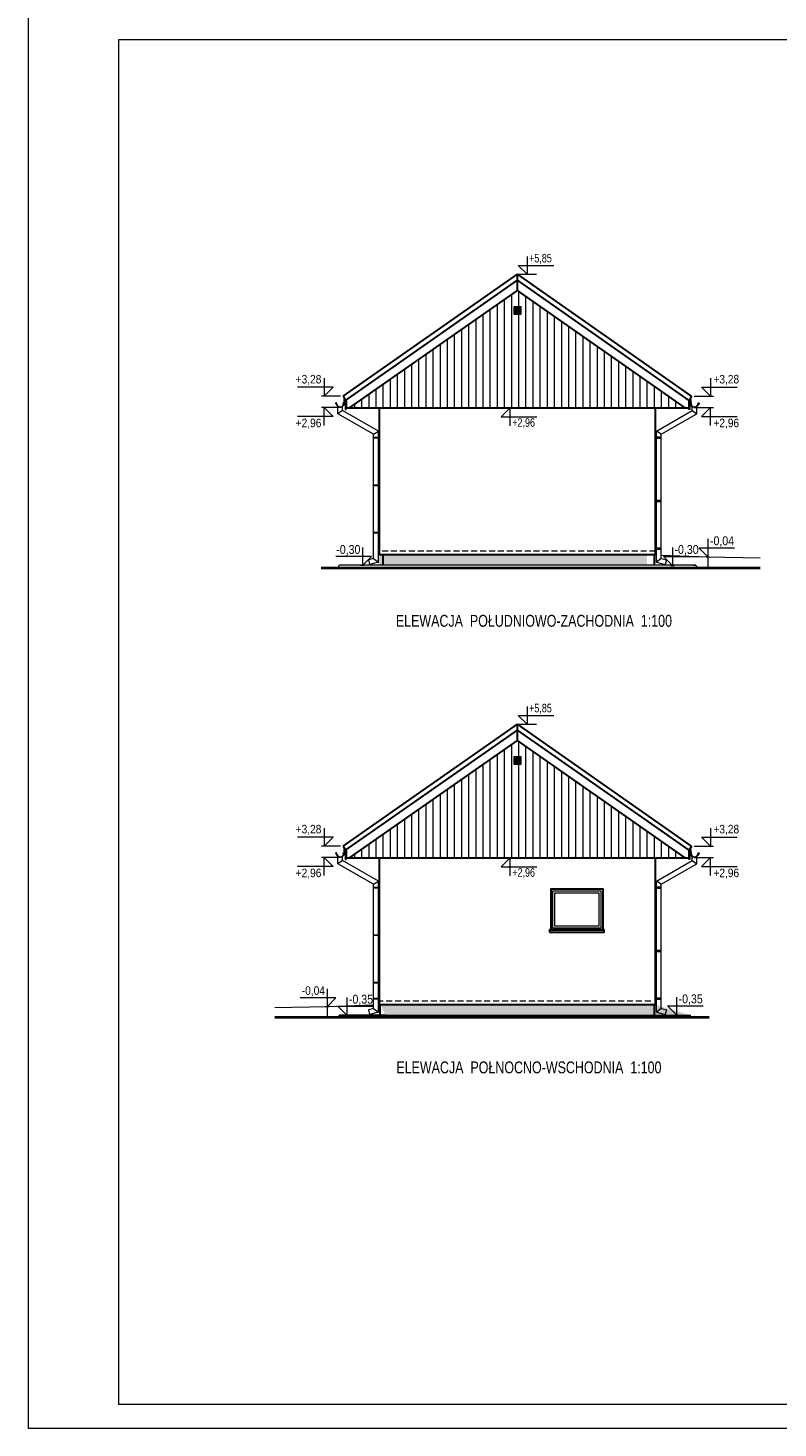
# Model space of a CAD drawing. Header units: inches. Extents: x 53031 to 98566, y -51777 to -15616.
# Tile 3 of 45: x 53216 to 54793, y -22242 to -19297. Entities that reach past the tile are written whole.
import ezdxf

# ---------------------------------------------------------------- set-up
doc = ezdxf.new("R2010")
doc.units = ezdxf.units.IN
doc.header["$MEASUREMENT"] = 0
doc.linetypes.add('HIDDEN', pattern=[0.375, 0.25, -0.125])
doc.layers.get('0').update_dxf_attribs({"lineweight": 0})
for name, color, linetype, lineweight in [('16a-elew.cienka', 251, 'Continuous', 0), ('A--tabelka rysunku', 7, 'Continuous', 0), ('p--elewacja', 46, 'Continuous', 30), ('p--elewacja cienka', 251, 'Continuous', 0), ('p--koty wysok.', 141, 'Continuous', 0), ('p--podpis rysunku', 7, 'Continuous', 0)]:
    doc.layers.add(name, color=color, linetype=linetype, lineweight=lineweight)
doc.styles.add('1-100', font='arial.ttf', dxfattribs={"width": 0.75, "height": 18})
doc.styles.add('1-50', font='arial.ttf', dxfattribs={"width": 0.75, "height": 12.5})
doc.styles.get("Standard").update_dxf_attribs({"font": 'arial.ttf', "width": 0.75})

# ---------------------------------------------------------------- blocks, each defined once
blk = doc.blocks.new('kota wykoń')
for p, q in [((0, 25), (0, 0)), ((0, 0), (-12.5, 12.5)), ((-12.5, 12.5), (37.5, 12.5))]:
    blk.add_line(p, q)
at = {"lineweight": 0}
blk.add_line((-2.5, 0), (2.5, 0), dxfattribs=at)

msp = doc.modelspace()

# ---------------------------------------------------------------- hatches: boundary and pattern name
at = {"layer": '16a-elew.cienka'}
h = msp.add_hatch(dxfattribs=at)
h.set_pattern_fill('ANSI31', color=256, scale=120, angle=45, style=0)
h.set_pattern_definition([(90, (382.859, 393), (-15, 9e-16), [])])
h.paths.add_polyline_path([(54237.394, -19899.173), (54252.394, -19899.173), (54252.394, -19884.173), (54237.394, -19884.173)])
edge = h.paths.add_edge_path()
edge.add_line((53892.139, -20096.714), (54244.794, -19849.783))
edge.add_line((54597.449, -20096.714), (54244.794, -19849.783))
edge.add_line((53884.544, -20096.714), (54605.045, -20096.714))
h = msp.add_hatch(dxfattribs=at)
h.set_pattern_fill('ANSI31', color=256, scale=120, angle=45, style=0)
h.set_pattern_definition([(90, (382.859, -553.504), (-15, 9e-16), [])])
h.paths.add_polyline_path([(54237.394, -20845.677), (54252.394, -20845.677), (54252.394, -20830.677), (54237.394, -20830.677)])
edge = h.paths.add_edge_path()
edge.add_line((53892.139, -21043.218), (54244.794, -20796.287))
edge.add_line((54597.449, -21043.218), (54244.794, -20796.287))
edge.add_line((53884.544, -21043.218), (54605.045, -21043.218))
at = {"layer": 'p--elewacja cienka', "lineweight": 5}
h = msp.add_hatch(dxfattribs=at)
h.set_pattern_fill('ANSI31', color=256, scale=20, angle=-45, style=0)
h.set_pattern_definition([(-1e-14, (8285.1248, 215.8766), (6e-16, 2.5), [])])
h.paths.add_polyline_path([(54238.394, -19898.173), (54251.394, -19898.173), (54251.394, -19885.173), (54238.394, -19885.173)])
at = {"layer": 'p--elewacja cienka', "linetype": 'Continuous', "lineweight": 5}
h = msp.add_hatch(dxfattribs=at)
h.set_pattern_fill('02-Tynk zaprawa', color=256, scale=10, style=0)
h.set_pattern_definition([(10, (8279.125, 275.835), (-0.285407, 30.412473), [0, -10]), (12, (8282.125, 270.835), (-3.302908, 29.968163), [0, -10]), (-3, (8275.125, 268.835), (6.563226, 29.697206), [0, -15]), (-82, (8276.125, 270.335), (41.559146, -8.29683), [0, -5]), (23, (8275.125, 269.335), (6.688163, 35.429768), [0, -8]), (58, (8273.125, 266.835), (37.630472, -5.826453), [0, -6]), (79, (8273.125, 272.835), (-36.947797, 14.31294), [0, -9]), (40, (8279.125, 275.835), (-28.30916, 41.51616), [0, -10]), (92, (8282.125, 270.835), (-40.08033, 1.602193), [0, -10]), (-43, (8275.125, 268.835), (51.39665, 47.78477), [0, -15]), (-12, (8276.125, 270.335), (19.931417, 26.433664), [0, -5]), (63, (8275.125, 269.335), (-16.75938, 30.985855), [0, -9]), (6, (8273.125, 266.835), (15.492735, -3.9019435), [0, -6]), (138, (8273.125, 272.835), (-37.989413, -31.73018), [0, -43]), (82, (8279.125, 275.835), (-29.012177, 9.126533), [1, -10]), (-12, (8282.125, 270.835), (9.171794, 28.720693), [1, -10]), (37, (8275.125, 268.835), (-14.061273, 26.96814), [1, -15]), (-102, (8276.125, 270.335), (36.21514, -22.010534), [1, -5]), (103, (8275.125, 269.335), (-33.730123, 12.73887), [1, -8]), (-19, (8273.125, 266.835), (2.787893, -37.976672), [1, -6]), (9, (8273.125, 272.835), (0.812874, 39.614887), [1, -9]), (-92, (8279.125, 275.835), (49.795044, -6.74193), [1, -10]), (-62, (8282.125, 270.835), (36.726318, 16.13002), [1, -10]), (143, (8275.125, 268.835), (-46.12023, -52.89541), [1, -15]), (112, (8276.125, 270.335), (-33.060008, 1.742376), [1, -5]), (-53, (8275.125, 269.335), (35.19673, 1.479925), [1, -9]), (126, (8273.125, 266.835), (-4.3671853, 15.3680738), [1, -6]), (38, (8273.125, 272.835), (-24.651337, 42.922157), [1, -43]), (82, (8279.225, 275.835), (-29.012177, 9.126533), [1, -10]), (-12, (8282.225, 270.835), (9.171794, 28.720693), [1, -10]), (37, (8275.225, 268.835), (-14.061273, 26.96814), [1, -15]), (-102, (8276.225, 270.335), (36.21514, -22.010534), [1, -5]), (103, (8275.225, 269.335), (-33.730123, 12.73887), [1, -8]), (-19, (8273.025, 266.835), (2.787893, -37.976672), [1, -6]), (9, (8273.025, 272.835), (0.812874, 39.614887), [1, -9]), (-92, (8279.225, 275.835), (49.795044, -6.74193), [1, -10]), (-62, (8282.225, 270.835), (36.726318, 16.13002), [1, -10]), (143, (8275.225, 268.835), (-46.12023, -52.89541), [1, -15]), (112, (8276.225, 270.335), (-33.060008, 1.742376), [1, -5]), (-53, (8275.225, 269.335), (35.19673, 1.479925), [1, -9]), (126, (8273.025, 266.835), (-4.3671853, 15.3680738), [1, -6]), (38, (8273.025, 272.835), (-24.651337, 42.922157), [1, -43])])
h.paths.add_polyline_path([(54517.244, -20427.714), (53952.544, -20427.714), (53952.544, -20405.714), (54517.244, -20405.714)])
at = {"layer": 'p--elewacja cienka', "lineweight": 5}
h = msp.add_hatch(dxfattribs=at)
h.set_pattern_fill('ANSI31', color=256, scale=20, angle=-45, style=0)
h.set_pattern_definition([(-1e-14, (8285.1248, -730.6274), (6e-16, 2.5), [])])
h.paths.add_polyline_path([(54238.394, -20844.677), (54251.394, -20844.677), (54251.394, -20831.677), (54238.394, -20831.677)])
at = {"layer": 'p--elewacja cienka', "linetype": 'Continuous', "lineweight": 5}
h = msp.add_hatch(dxfattribs=at)
h.set_pattern_fill('02-Tynk zaprawa', color=256, scale=10, style=0)
h.set_pattern_definition([(10, (8292.63, -730.524), (-0.285407, 30.412473), [0, -10]), (12, (8295.63, -735.524), (-3.302908, 29.968163), [0, -10]), (-3, (8288.63, -737.524), (6.563226, 29.697206), [0, -15]), (-82, (8289.63, -736.024), (41.559146, -8.29683), [0, -5]), (23, (8288.63, -737.024), (6.688163, 35.429768), [0, -8]), (58, (8286.63, -739.524), (37.630472, -5.826453), [0, -6]), (79, (8286.63, -733.524), (-36.947797, 14.31294), [0, -9]), (40, (8292.63, -730.524), (-28.30916, 41.51616), [0, -10]), (92, (8295.63, -735.524), (-40.08033, 1.602193), [0, -10]), (-43, (8288.63, -737.524), (51.39665, 47.78477), [0, -15]), (-12, (8289.63, -736.024), (19.931417, 26.433664), [0, -5]), (63, (8288.63, -737.024), (-16.75938, 30.985855), [0, -9]), (6, (8286.629, -739.524), (15.492735, -3.9019435), [0, -6]), (138, (8286.63, -733.524), (-37.989413, -31.73018), [0, -43]), (82, (8292.63, -730.524), (-29.012177, 9.126533), [1, -10]), (-12, (8295.63, -735.524), (9.171794, 28.720693), [1, -10]), (37, (8288.63, -737.524), (-14.061273, 26.96814), [1, -15]), (-102, (8289.63, -736.024), (36.21514, -22.010534), [1, -5]), (103, (8288.63, -737.024), (-33.730123, 12.73887), [1, -8]), (-19, (8286.63, -739.524), (2.787893, -37.976672), [1, -6]), (9, (8286.63, -733.524), (0.812874, 39.614887), [1, -9]), (-92, (8292.63, -730.524), (49.795044, -6.74193), [1, -10]), (-62, (8295.63, -735.524), (36.726318, 16.13002), [1, -10]), (143, (8288.63, -737.524), (-46.12023, -52.89541), [1, -15]), (112, (8289.63, -736.024), (-33.060008, 1.742376), [1, -5]), (-53, (8288.63, -737.024), (35.19673, 1.479925), [1, -9]), (126, (8286.629, -739.524), (-4.3671853, 15.3680738), [1, -6]), (38, (8286.63, -733.524), (-24.651337, 42.922157), [1, -43]), (82, (8292.73, -730.524), (-29.012177, 9.126533), [1, -10]), (-12, (8295.73, -735.524), (9.171794, 28.720693), [1, -10]), (37, (8288.73, -737.524), (-14.061273, 26.96814), [1, -15]), (-102, (8289.73, -736.024), (36.21514, -22.010534), [1, -5]), (103, (8288.73, -737.024), (-33.730123, 12.73887), [1, -8]), (-19, (8286.53, -739.524), (2.787893, -37.976672), [1, -6]), (9, (8286.53, -733.524), (0.812874, 39.614887), [1, -9]), (-92, (8292.73, -730.524), (49.795044, -6.74193), [1, -10]), (-62, (8295.73, -735.524), (36.726318, 16.13002), [1, -10]), (143, (8288.73, -737.524), (-46.12023, -52.89541), [1, -15]), (112, (8289.73, -736.024), (-33.060008, 1.742376), [1, -5]), (-53, (8288.73, -737.024), (35.19673, 1.479925), [1, -9]), (126, (8286.529, -739.524), (-4.3671853, 15.3680738), [1, -6]), (38, (8286.53, -733.524), (-24.651337, 42.922157), [1, -43])])
edge = h.paths.add_edge_path()
edge.add_line((54535.044, -21352.218), (53954.544, -21352.218))
edge.add_line((53956.544, -21374.218), (53956.544, -21352.218))
edge.add_line((53967.894, -21374.218), (53874.544, -21374.218))
edge.add_line((54533.044, -21374.218), (54533.044, -21352.218))
edge.add_line((53870.544, -21374.218), (54609.244, -21374.218))

# ---------------------------------------------------------------- linework, layer by layer
at = {"layer": 'A--tabelka rysunku', "linetype": 'Continuous'}
for points in [[(53215.894, -22242.433), (57415.894, -22242.433), (57415.894, -19272.433), (53215.894, -19272.433)], [(53405.894, -22192.433), (57365.894, -22192.433), (57365.894, -19322.433), (53405.894, -19322.433)]]:
    msp.add_lwpolyline(points, close=True, dxfattribs=at)
at = {"layer": 'p--elewacja', "ltscale": 35}
for p, q in [((53878.555, -20072.044), (54244.794, -19815.601)), ((54244.794, -19849.783), (54244.794, -19815.601)), ((54611.033, -20072.044), (54244.794, -19815.601)), ((53883.574, -20080.738), (54244.894, -19827.739)), ((54606.014, -20080.738), (54244.694, -19827.739)), ((53892.139, -20096.714), (54244.794, -19849.783)), ((54597.449, -20096.714), (54244.794, -19849.783)), ((53878.568, -20072.067), (53883.574, -20080.738)), ((53878.568, -20072.067), (53883.574, -20080.738)), ((53884.543, -20082.051), (53884.543, -20097.051)), ((53884.544, -20096.714), (53884.544, -20080.059)), ((54611.019, -20072.067), (54606.014, -20080.738)), ((53884.544, -20096.714), (53884.544, -20095.806)), ((53884.544, -20096.714), (54605.045, -20096.714)), ((53954.544, -20405.714), (53954.544, -20096.714)), ((54535.044, -20405.714), (54535.044, -20096.714)), ((54535.244, -20405.714), (53954.544, -20405.714)), ((53962.544, -20427.714), (53962.544, -20405.714)), ((54533.044, -20427.714), (54533.044, -20405.714)), ((53878.555, -21018.548), (54244.794, -20762.105)), ((54244.794, -20796.287), (54244.794, -20762.105)), ((54611.033, -21018.548), (54244.794, -20762.105)), ((53883.574, -21027.242), (54244.894, -20774.243)), ((54606.014, -21027.242), (54244.694, -20774.243)), ((53892.139, -21043.218), (54244.794, -20796.287)), ((54597.449, -21043.218), (54244.794, -20796.287)), ((53878.568, -21018.571), (53883.574, -21027.242)), ((53884.544, -21043.218), (53884.544, -21026.563)), ((54611.019, -21018.571), (54606.014, -21027.242)), ((53884.543, -21028.555), (53884.543, -21043.555)), ((53884.544, -21043.218), (53884.544, -21042.31)), ((53884.544, -21043.218), (54605.045, -21043.218)), ((53954.544, -21352.218), (53954.544, -21042.31)), ((53954.544, -21352.218), (53954.544, -21043.218)), ((54535.044, -21352.218), (54535.044, -21042.31)), ((54535.044, -21352.218), (54535.044, -21043.218)), ((54535.044, -21352.218), (53954.544, -21352.218)), ((53956.544, -21374.218), (53956.544, -21352.218)), ((54533.044, -21374.218), (54533.044, -21352.218))]:
    msp.add_line(p, q, dxfattribs=at)
at = {"layer": 'p--elewacja', "color": 104, "lineweight": 40, "ltscale": 35}
for p, q in [((53832.102, -20432.714), (54755.103, -20432.714)), ((54647.686, -21379.218), (53734.685, -21379.218))]:
    msp.add_line(p, q, dxfattribs=at)
at = {"layer": 'p--elewacja', "ltscale": 35}
for points in [[(54314.894, -21194.218), (54424.894, -21194.218), (54424.894, -21109.218), (54314.894, -21109.218)], [(54312.394, -21199.218), (54427.394, -21199.218), (54427.394, -21194.218), (54312.394, -21194.218)]]:
    msp.add_lwpolyline(points, close=True, dxfattribs=at)
at = {"layer": 'p--elewacja cienka', "lineweight": 5}
for p, q in [((53880.207, -20079.012), (53880.207, -20086.923)), ((53881.524, -20077.187), (53880.377, -20078.334)), ((53880.907, -20086.923), (53880.907, -20079.012)), ((54608.063, -20077.187), (54609.21, -20078.334)), ((54608.68, -20086.923), (54608.68, -20079.012)), ((54609.38, -20079.012), (54609.38, -20086.923)), ((53864.804, -20088.442), (53864.122, -20088.6)), ((53867.407, -20108.912), (53867.407, -20093.277)), ((53877.407, -20102.153), (53867.407, -20108.912)), ((53942.544, -20152.075), (53867.407, -20108.912)), ((53877.407, -20102.153), (53877.407, -20093.277)), ((53952.544, -20145.315), (53877.407, -20102.153)), ((54537.044, -20145.315), (54612.181, -20102.153)), ((54547.044, -20152.075), (54622.181, -20108.912)), ((54612.181, -20102.153), (54612.181, -20093.277)), ((54612.181, -20102.153), (54622.181, -20108.912)), ((54622.181, -20108.912), (54622.181, -20093.277)), ((54624.783, -20088.442), (54625.465, -20088.6)), ((53942.544, -20152.075), (53952.544, -20145.315)), ((53942.544, -20413.335), (53942.544, -20152.075)), ((53952.544, -20421.009), (53952.544, -20145.315)), ((54537.044, -20421.009), (54537.044, -20145.315)), ((54547.044, -20152.075), (54537.044, -20145.315)), ((54547.044, -20413.335), (54547.044, -20152.075)), ((54535.244, -20405.714), (54537.244, -20405.787)), ((54547.244, -20406.151), (54645.244, -20409.714)), ((54619.244, -20427.714), (53870.544, -20427.714)), ((53967.894, -20427.714), (53874.544, -20427.714)), ((53942.544, -20413.335), (53931.574, -20416.275)), ((53931.574, -20416.275), (53934.162, -20425.934)), ((53952.544, -20421.009), (53934.162, -20425.934)), ((53942.544, -20413.335), (53952.544, -20421.009)), ((54547.244, -20413.335), (54537.244, -20421.009)), ((54537.244, -20421.009), (54555.626, -20425.934)), ((54547.244, -20413.335), (54558.214, -20416.275)), ((54558.214, -20416.275), (54555.626, -20425.934)), ((54645.244, -20409.714), (54645.244, -20432.714)), ((54645.244, -20409.714), (54755.103, -20412.184)), ((53880.207, -21025.516), (53880.207, -21033.427)), ((53881.524, -21023.691), (53880.377, -21024.838)), ((53880.907, -21033.427), (53880.907, -21025.516)), ((54608.063, -21023.691), (54609.21, -21024.838)), ((54608.68, -21033.427), (54608.68, -21025.516)), ((54609.38, -21025.516), (54609.38, -21033.427)), ((53864.804, -21034.946), (53864.122, -21035.104)), ((53867.407, -21055.416), (53867.407, -21039.781)), ((53877.407, -21048.657), (53867.407, -21055.416)), ((53942.544, -21098.579), (53867.407, -21055.416)), ((53877.407, -21048.657), (53877.407, -21039.781)), ((53952.544, -21091.819), (53877.407, -21048.657)), ((54537.044, -21091.819), (54612.181, -21048.657)), ((54547.044, -21098.579), (54622.181, -21055.416)), ((54612.181, -21048.657), (54612.181, -21039.781)), ((54612.181, -21048.657), (54622.181, -21055.416)), ((54622.181, -21055.416), (54622.181, -21039.781)), ((54624.783, -21034.946), (54625.465, -21035.104)), ((53942.544, -21098.579), (53952.544, -21091.819)), ((53942.544, -21359.839), (53942.544, -21098.579)), ((53952.544, -21367.513), (53952.544, -21091.819)), ((54537.044, -21367.513), (54537.044, -21091.819)), ((54547.044, -21098.579), (54537.044, -21091.819)), ((54547.044, -21359.839), (54547.044, -21098.579)), ((54537.244, -21367.513), (54537.244, -21139.822)), ((54547.244, -21359.839), (54547.244, -21146.581)), ((53844.544, -21356.218), (53734.685, -21358.688)), ((53942.544, -21352.655), (53844.544, -21356.218)), ((53844.544, -21356.218), (53844.544, -21379.218)), ((53870.544, -21374.218), (54609.244, -21374.218)), ((53967.894, -21374.218), (53874.544, -21374.218)), ((53942.544, -21359.839), (53931.574, -21362.779)), ((53931.574, -21362.779), (53934.162, -21372.438)), ((53952.544, -21367.513), (53934.162, -21372.438)), ((53942.544, -21359.839), (53952.544, -21367.513)), ((54525.244, -21352.218), (54527.244, -21352.291)), ((54547.244, -21359.839), (54537.244, -21367.513)), ((54537.244, -21367.513), (54555.626, -21372.438)), ((54547.244, -21359.839), (54558.214, -21362.779)), ((54558.214, -21362.779), (54555.626, -21372.438))]:
    msp.add_line(p, q, dxfattribs=at)
at = {"layer": 'p--elewacja cienka', "linetype": 'HIDDEN', "lineweight": 5, "ltscale": 50}
for p, q in [((54535.244, -20397.714), (53954.544, -20397.714)), ((54525.244, -21344.218), (53954.544, -21344.218))]:
    msp.add_line(p, q, dxfattribs=at)
at = {"layer": 'p--elewacja cienka', "lineweight": 5}
for points in [[(54237.394, -19899.173), (54252.394, -19899.173), (54252.394, -19884.173), (54237.394, -19884.173)], [(54238.394, -19898.173), (54251.394, -19898.173), (54251.394, -19885.173), (54238.394, -19885.173)], [(53882.343, -20100.047), (53884.543, -20100.047), (53884.543, -20080.047), (53882.343, -20080.047)], [(54607.245, -20100.047), (54605.045, -20100.047), (54605.045, -20080.047), (54607.245, -20080.047)], [(53942.544, -20158.244), (53954.544, -20158.244), (53954.544, -20160.244), (53942.544, -20160.244)], [(54547.044, -20158.244), (54535.044, -20158.244), (54535.044, -20160.244), (54547.044, -20160.244)], [(53942.544, -20258.244), (53954.544, -20258.244), (53954.544, -20260.244), (53942.544, -20260.244)], [(54547.244, -20291.63), (54535.244, -20291.63), (54535.244, -20293.63), (54547.244, -20293.63)], [(53942.544, -20358.244), (53954.544, -20358.244), (53954.544, -20360.244), (53942.544, -20360.244)], [(54547.244, -20391.63), (54535.244, -20391.63), (54535.244, -20393.63), (54547.244, -20393.63)], [(54237.394, -20845.677), (54252.394, -20845.677), (54252.394, -20830.677), (54237.394, -20830.677)], [(54238.394, -20844.677), (54251.394, -20844.677), (54251.394, -20831.677), (54238.394, -20831.677)], [(53882.343, -21046.551), (53884.543, -21046.551), (53884.543, -21026.551), (53882.343, -21026.551)], [(54607.245, -21046.551), (54605.045, -21046.551), (54605.045, -21026.551), (54607.245, -21026.551)], [(53942.544, -21104.748), (53954.544, -21104.748), (53954.544, -21106.748), (53942.544, -21106.748)], [(54318.894, -21190.218), (54420.894, -21190.218), (54420.894, -21113.218), (54318.894, -21113.218)], [(54547.044, -21104.748), (54535.044, -21104.748), (54535.044, -21106.748), (54547.044, -21106.748)], [(54322.894, -21186.218), (54416.894, -21186.218), (54416.894, -21117.218), (54322.894, -21117.218)], [(53942.544, -21204.748), (53954.544, -21204.748), (53954.544, -21206.748), (53942.544, -21206.748)], [(54547.244, -21238.134), (54535.244, -21238.134), (54535.244, -21240.134), (54547.244, -21240.134)], [(53942.544, -21304.748), (53954.544, -21304.748), (53954.544, -21306.748), (53942.544, -21306.748)], [(53942.544, -21338.134), (53954.544, -21338.134), (53954.544, -21340.134), (53942.544, -21340.134)], [(54547.244, -21338.134), (54535.244, -21338.134), (54535.244, -21340.134), (54547.244, -21340.134)]]:
    msp.add_lwpolyline(points, close=True, dxfattribs=at)
for points in [[(53881.889, -20077.819), (53881.019, -20078.69), (53882.303, -20080.028), (53882.849, -20079.482)], [(54607.699, -20077.819), (54608.569, -20078.69), (54607.285, -20080.028), (54606.739, -20079.482)], [(53874.544, -20427.714), (53874.544, -20427.714), (53870.544, -20427.714), (53868.544, -20429.714), (53868.544, -20432.714)], [(54615.244, -20427.714), (54615.244, -20427.714), (54619.244, -20427.714), (54621.244, -20429.714), (54621.244, -20432.714)], [(53881.889, -21024.323), (53881.019, -21025.194), (53882.303, -21026.532), (53882.849, -21025.986)], [(54607.699, -21024.323), (54608.569, -21025.194), (54607.285, -21026.532), (54606.739, -21025.986)], [(53874.544, -21374.218), (53874.544, -21374.218), (53870.544, -21374.218), (53868.544, -21376.218), (53868.544, -21379.218)], [(53874.544, -21374.218), (53874.544, -21374.218), (53870.544, -21374.218), (53868.544, -21376.218), (53868.544, -21379.218)]]:
    msp.add_lwpolyline(points, dxfattribs=at)
for points in [[(53866.206, -20090.106), (53865.461, -20088.655), (53864.876, -20086.527, 0.048174), (53864.729, -20086.382, 0.04778), (53864.557, -20086.268, 0.061445), (53864.288, -20086.164, 0.046774), (53863.941, -20086.11, 0.062395), (53863.617, -20086.131, 0.054375), (53863.274, -20086.236, 0.084239), (53862.978, -20086.428, 0.085036), (53862.763, -20086.705, 0.101297), (53862.656, -20087.069, 0.076993), (53862.687, -20087.52, 0.05766), (53862.826, -20087.916, 0.100713), (53863.006, -20088.15, 0.059375), (53863.275, -20088.334, 0.062153), (53863.571, -20088.444, 0.022296), (53863.901, -20088.506, 0.087626), (53865.01, -20091.269, 0.087626)], [(53864.807, -20086.916, 0.064523), (53864.776, -20086.754, 0.095497), (53864.722, -20086.655, 0.048174), (53864.603, -20086.538, 0.04778), (53864.463, -20086.444, 0.061445), (53864.24, -20086.358, 0.046774), (53863.929, -20086.31, 0.062395), (53863.655, -20086.327, 0.054375), (53863.353, -20086.42, 0.084239), (53863.113, -20086.575, 0.085036), (53862.94, -20086.799, 0.101297), (53862.855, -20087.086, 0.076993), (53862.882, -20087.476, 0.05766), (53863.006, -20087.828, 0.100713), (53863.137, -20087.999, 0.059375), (53863.367, -20088.156, 0.062153), (53863.617, -20088.249, 0.022296), (53863.929, -20088.308, 0.044622), (53864.088, -20088.316, 0.01753), (53864.337, -20088.298, 0.028001), (53864.491, -20088.273, 0.010456), (53864.553, -20088.258, 0.061145), (53864.563, -20088.254, 0.070187), (53864.573, -20088.247, 0.023834), (53864.597, -20088.22, 0.045803), (53864.637, -20088.161, 0.11654), (53864.645, -20088.134, 0.003679), (53864.646, -20088.119, 0.000362), (53864.65, -20087.966, 0.000966), (53864.652, -20087.877, 0.000732), (53864.655, -20087.759)], [(53878.407, -20088.39, -0.126579), (53879.198, -20085.491, -0.092779), (53879.504, -20085.222, -0.008851), (53879.602, -20085.167, -0.06923), (53879.667, -20085.142, -0.078464), (53879.779, -20085.135, -0.069961), (53879.888, -20085.16, -0.062579), (53879.975, -20085.208, -0.09361), (53880.05, -20085.285, -0.080703), (53880.099, -20085.397, -0.004766), (53880.107, -20085.429), (53880.107, -20086.92, -0.072114), (53879.723, -20089.097)], [(53880.007, -20086.916, 0.010987), (53880.016, -20086.529, 0.020209), (53880.007, -20086.318, 0.003793), (53879.959, -20085.775, 0.012684), (53879.94, -20085.614, 0.02716), (53879.906, -20085.447, 0.080703), (53879.882, -20085.395, 0.09361), (53879.859, -20085.371, 0.062579), (53879.816, -20085.347, 0.069961), (53879.761, -20085.334, 0.078464), (53879.711, -20085.337, 0.06923), (53879.698, -20085.342, 0.008851), (53879.606, -20085.395, 0.092779), (53879.355, -20085.614, 0.08666), (53879.187, -20085.928)], [(54611.18, -20088.39, 0.126579), (54610.39, -20085.491, 0.092779), (54610.084, -20085.222, 0.008851), (54609.985, -20085.167, 0.06923), (54609.921, -20085.142, 0.078464), (54609.809, -20085.135, 0.069961), (54609.7, -20085.16, 0.062579), (54609.612, -20085.208, 0.09361), (54609.538, -20085.285, 0.080703), (54609.489, -20085.397, 0.004766), (54609.48, -20085.429), (54609.48, -20086.92, 0.072114), (54609.865, -20089.097)], [(54609.58, -20086.916, -0.010987), (54609.572, -20086.529, -0.020209), (54609.58, -20086.318, -0.003793), (54609.628, -20085.775, -0.012684), (54609.648, -20085.614, -0.02716), (54609.682, -20085.447, -0.080703), (54609.705, -20085.395, -0.09361), (54609.728, -20085.371, -0.062579), (54609.772, -20085.347, -0.069961), (54609.827, -20085.334, -0.078464), (54609.877, -20085.337, -0.06923), (54609.89, -20085.342, -0.008851), (54609.982, -20085.395, -0.092779), (54610.232, -20085.614, -0.08666), (54610.401, -20085.928)], [(54623.382, -20090.106), (54624.127, -20088.655), (54624.712, -20086.527, -0.048174), (54624.858, -20086.382, -0.04778), (54625.03, -20086.268, -0.061445), (54625.299, -20086.164, -0.046774), (54625.646, -20086.11, -0.062395), (54625.971, -20086.131, -0.054375), (54626.314, -20086.236, -0.084239), (54626.61, -20086.428, -0.085036), (54626.824, -20086.705, -0.101297), (54626.931, -20087.069, -0.076993), (54626.9, -20087.52, -0.05766), (54626.761, -20087.916, -0.100713), (54626.582, -20088.15, -0.059375), (54626.312, -20088.334, -0.062153), (54626.016, -20088.444, -0.022296), (54625.687, -20088.506, -0.087626), (54624.578, -20091.269, -0.087626)], [(54624.781, -20086.916, -0.064523), (54624.811, -20086.754, -0.095497), (54624.866, -20086.655, -0.048174), (54624.985, -20086.538, -0.04778), (54625.125, -20086.444, -0.061445), (54625.348, -20086.358, -0.046774), (54625.658, -20086.31, -0.062395), (54625.933, -20086.327, -0.054375), (54626.235, -20086.42, -0.084239), (54626.474, -20086.575, -0.085036), (54626.648, -20086.799, -0.101297), (54626.732, -20087.086, -0.076993), (54626.705, -20087.476, -0.05766), (54626.582, -20087.828, -0.100713), (54626.451, -20087.999, -0.059375), (54626.22, -20088.156, -0.062153), (54625.97, -20088.249, -0.022296), (54625.658, -20088.308, -0.044622), (54625.5, -20088.316, -0.01753), (54625.251, -20088.298, -0.028001), (54625.096, -20088.273, -0.010456), (54625.034, -20088.258, -0.061145), (54625.024, -20088.254, -0.070187), (54625.014, -20088.247, -0.023834), (54624.991, -20088.22, -0.045803), (54624.95, -20088.161, -0.11654), (54624.942, -20088.134, -0.003679), (54624.942, -20088.119, -0.000362), (54624.938, -20087.966, -0.000966), (54624.935, -20087.877, -0.000732), (54624.933, -20087.759)], [(53866.206, -21036.61), (53865.461, -21035.159), (53864.876, -21033.031, 0.048174), (53864.729, -21032.886, 0.04778), (53864.557, -21032.772, 0.061445), (53864.288, -21032.668, 0.046774), (53863.941, -21032.614, 0.062395), (53863.617, -21032.635, 0.054375), (53863.274, -21032.74, 0.084239), (53862.978, -21032.932, 0.085036), (53862.763, -21033.209, 0.101297), (53862.656, -21033.573, 0.076993), (53862.687, -21034.024, 0.05766), (53862.826, -21034.42, 0.100713), (53863.006, -21034.654, 0.059375), (53863.275, -21034.838, 0.062153), (53863.571, -21034.948, 0.022296), (53863.901, -21035.01, 0.087626), (53865.01, -21037.773, 0.087626)], [(53864.807, -21033.42, 0.064523), (53864.776, -21033.258, 0.095497), (53864.722, -21033.159, 0.048174), (53864.603, -21033.042, 0.04778), (53864.463, -21032.948, 0.061445), (53864.24, -21032.862, 0.046774), (53863.929, -21032.814, 0.062395), (53863.655, -21032.831, 0.054375), (53863.353, -21032.924, 0.084239), (53863.113, -21033.079, 0.085036), (53862.94, -21033.303, 0.101297), (53862.855, -21033.59, 0.076993), (53862.882, -21033.98, 0.05766), (53863.006, -21034.332, 0.100713), (53863.137, -21034.503, 0.059375), (53863.367, -21034.66, 0.062153), (53863.617, -21034.753, 0.022296), (53863.929, -21034.812, 0.044622), (53864.088, -21034.82, 0.01753), (53864.337, -21034.802, 0.028001), (53864.491, -21034.777, 0.010456), (53864.553, -21034.762, 0.061145), (53864.563, -21034.758, 0.070187), (53864.573, -21034.751, 0.023834), (53864.597, -21034.724, 0.045803), (53864.637, -21034.665, 0.11654), (53864.645, -21034.638, 0.003679), (53864.646, -21034.623, 0.000362), (53864.65, -21034.47, 0.000966), (53864.652, -21034.381, 0.000732), (53864.655, -21034.263)], [(53878.407, -21034.894, -0.126579), (53879.198, -21031.995, -0.092779), (53879.504, -21031.726, -0.008851), (53879.602, -21031.671, -0.06923), (53879.667, -21031.646, -0.078464), (53879.779, -21031.639, -0.069961), (53879.888, -21031.664, -0.062579), (53879.975, -21031.712, -0.09361), (53880.05, -21031.789, -0.080703), (53880.099, -21031.901, -0.004766), (53880.107, -21031.933), (53880.107, -21033.424, -0.072114), (53879.723, -21035.601)], [(53880.007, -21033.42, 0.010987), (53880.016, -21033.033, 0.020209), (53880.007, -21032.823, 0.003793), (53879.959, -21032.279, 0.012684), (53879.94, -21032.118, 0.02716), (53879.906, -21031.951, 0.080703), (53879.882, -21031.899, 0.09361), (53879.859, -21031.875, 0.062579), (53879.816, -21031.851, 0.069961), (53879.761, -21031.838, 0.078464), (53879.711, -21031.841, 0.06923), (53879.698, -21031.846, 0.008851), (53879.606, -21031.899, 0.092779), (53879.355, -21032.118, 0.08666), (53879.187, -21032.432)], [(54611.18, -21034.894, 0.126579), (54610.39, -21031.995, 0.092779), (54610.084, -21031.726, 0.008851), (54609.985, -21031.671, 0.06923), (54609.921, -21031.646, 0.078464), (54609.809, -21031.639, 0.069961), (54609.7, -21031.664, 0.062579), (54609.612, -21031.712, 0.09361), (54609.538, -21031.789, 0.080703), (54609.489, -21031.901, 0.004766), (54609.48, -21031.933), (54609.48, -21033.424, 0.072114), (54609.865, -21035.601)], [(54609.58, -21033.42, -0.010987), (54609.572, -21033.033, -0.020209), (54609.58, -21032.823, -0.003793), (54609.628, -21032.279, -0.012684), (54609.648, -21032.118, -0.02716), (54609.682, -21031.951, -0.080703), (54609.705, -21031.899, -0.09361), (54609.728, -21031.875, -0.062579), (54609.772, -21031.851, -0.069961), (54609.827, -21031.838, -0.078464), (54609.877, -21031.841, -0.06923), (54609.89, -21031.846, -0.008851), (54609.982, -21031.899, -0.092779), (54610.232, -21032.118, -0.08666), (54610.401, -21032.432)], [(54623.382, -21036.61), (54624.127, -21035.159), (54624.712, -21033.031, -0.048174), (54624.858, -21032.886, -0.04778), (54625.03, -21032.772, -0.061445), (54625.299, -21032.668, -0.046774), (54625.646, -21032.614, -0.062395), (54625.971, -21032.635, -0.054375), (54626.314, -21032.74, -0.084239), (54626.61, -21032.932, -0.085036), (54626.824, -21033.209, -0.101297), (54626.931, -21033.573, -0.076993), (54626.9, -21034.024, -0.05766), (54626.761, -21034.42, -0.100713), (54626.582, -21034.654, -0.059375), (54626.312, -21034.838, -0.062153), (54626.016, -21034.948, -0.022296), (54625.687, -21035.01, -0.087626), (54624.578, -21037.773, -0.087626)], [(54624.781, -21033.42, -0.064523), (54624.811, -21033.258, -0.095497), (54624.866, -21033.159, -0.048174), (54624.985, -21033.042, -0.04778), (54625.125, -21032.948, -0.061445), (54625.348, -21032.862, -0.046774), (54625.658, -21032.814, -0.062395), (54625.933, -21032.831, -0.054375), (54626.235, -21032.924, -0.084239), (54626.474, -21033.079, -0.085036), (54626.648, -21033.303, -0.101297), (54626.732, -21033.59, -0.076993), (54626.705, -21033.98, -0.05766), (54626.582, -21034.332, -0.100713), (54626.451, -21034.503, -0.059375), (54626.22, -21034.66, -0.062153), (54625.97, -21034.753, -0.022296), (54625.658, -21034.812, -0.044622), (54625.5, -21034.82, -0.01753), (54625.251, -21034.802, -0.028001), (54625.096, -21034.777, -0.010456), (54625.034, -21034.762, -0.061145), (54625.024, -21034.758, -0.070187), (54625.014, -21034.751, -0.023834), (54624.991, -21034.724, -0.045803), (54624.95, -21034.665, -0.11654), (54624.942, -21034.638, -0.003679), (54624.942, -21034.623, -0.000362), (54624.938, -21034.47, -0.000966), (54624.935, -21034.381, -0.000732), (54624.933, -21034.263)]]:
    msp.add_lwpolyline(points, format="xyb", dxfattribs=at)
for centre, radius, start, end in [((53881.407, -20079.012), 1.2, 115, 180), ((53881.407, -20079.012), 0.5, 115, 180), ((54608.18, -20079.012), 0.5, 0, 65), ((54608.18, -20079.012), 1.2, 0, 65), ((53872.407, -20086.683), 8.504, 193.031578, 358.383575), ((53872.407, -20086.683), 7.804, 193.032609, 358.237192), ((53872.407, -20086.683), 7.604, 181.762808, 358.237192), ((54617.181, -20086.683), 8.504, 181.616425, 346.968422), ((54617.181, -20086.683), 7.804, 181.762808, 346.967391), ((54617.181, -20086.683), 7.604, 181.762808, 358.237192), ((53881.407, -21025.516), 1.2, 115, 180), ((53881.407, -21025.516), 0.5, 115, 180), ((54608.18, -21025.516), 0.5, 0, 65), ((54608.18, -21025.516), 1.2, 0, 65), ((53872.407, -21033.187), 8.504, 193.031578, 358.383575), ((53872.407, -21033.187), 7.804, 193.032609, 358.237192), ((53872.407, -21033.187), 7.604, 181.762808, 358.237192), ((54617.181, -21033.187), 8.504, 181.616425, 346.968422), ((54617.181, -21033.187), 7.804, 181.762808, 346.967391), ((54617.181, -21033.187), 7.604, 181.762808, 358.237192)]:
    msp.add_arc(centre, radius, start, end, dxfattribs=at)
at = {"layer": 'p--koty wysok.'}
for p, q in [((54244.794, -19815.601), (54285.248, -19815.601)), ((53873.091, -20071.807), (53832.637, -20071.807)), ((54616.497, -20071.807), (54656.951, -20071.807)), ((53873.091, -20096.001), (53832.637, -20096.001)), ((54616.497, -20096.001), (54656.951, -20096.001)), ((54244.794, -20762.105), (54285.248, -20762.105)), ((53873.091, -21018.311), (53832.637, -21018.311)), ((54616.497, -21018.311), (54656.951, -21018.311)), ((53873.091, -21042.505), (53832.637, -21042.505)), ((54616.497, -21042.505), (54656.951, -21042.505))]:
    msp.add_line(p, q, dxfattribs=at)

# ---------------------------------------------------------------- block references
at = {"layer": 'p--koty wysok.', "yscale": 1.5, "zscale": 1.5}
for p, xscale in [((54265.021, -19815.601), 1.5), ((53838.822, -20071.807), -1.5), ((54650.766, -20071.807), 1.5), ((54645.244, -20409.714), 1.5), ((53919.058, -20428.007), -1.5), ((54570.729, -20428.007), 1.5), ((54265.021, -20762.105), 1.5), ((53838.822, -21018.311), -1.5), ((54650.766, -21018.311), 1.5), ((53844.544, -21356.218), -1.5), ((53886.217, -21374.012), 1.5), ((54579.357, -21373.451), 1.5)]:
    msp.add_blockref('kota wykoń', p, dxfattribs=dict(at, xscale=xscale))
at = {"layer": 'p--koty wysok.', "yscale": 1.5, "zscale": 1.5, "rotation": 180}
for p, xscale in [((53838.822, -20096.001), 1.5), ((54229.644, -20096.714), -1.5), ((54650.766, -20096.001), -1.5), ((53838.822, -21042.505), 1.5), ((54229.644, -21043.218), -1.5), ((54650.766, -21042.505), -1.5)]:
    msp.add_blockref('kota wykoń', p, dxfattribs=dict(at, xscale=xscale))

# ---------------------------------------------------------------- texts
at = {"layer": 'p--koty wysok.'}
for s, insert, char_height, width, attachment_point, style in [('+5,85', (54269.389, -19772.581), 18, 207.41597, 1, '1-100'), ('{\\W0.85;+3,28}', (53832.677, -20027.194), 18, 233.34296, 3, '1-100'), ('{\\W0.85;+3,28}', (54656.911, -20027.194), 18, 233.34296, 1, '1-100'), ('{\\W0.85;+2,96}', (53832.677, -20140.614), 18, 233.34296, 9, '1-100'), ('+2,96', (54234.012, -20139.734), 18, 207.41597, 7, '1-100'), ('{\\W0.85;+2,96}', (54656.911, -20140.614), 18, 233.34296, 7, '1-100'), ('{\\W0.85;-0,04}', (54649.612, -20366.694), 18.75, 207.41597, 1, '1-50'), ('{\\W0.85;-0,30}', (53914.69, -20384.987), 18.75, 207.41597, 3, '1-50'), ('{\\W0.85;-0,30}', (54575.098, -20384.987), 18.75, 207.41597, 1, '1-50'), ('+5,85', (54269.389, -20719.085), 18, 207.41597, 1, '1-100'), ('{\\W0.85;+3,28}', (53832.677, -20973.698), 18, 233.34296, 3, '1-100'), ('{\\W0.85;+3,28}', (54656.911, -20973.698), 18, 233.34296, 1, '1-100'), ('{\\W0.85;+2,96}', (53832.677, -21087.118), 18, 233.34296, 9, '1-100'), ('+2,96', (54234.012, -21086.238), 18, 207.41597, 7, '1-100'), ('{\\W0.85;+2,96}', (54656.911, -21087.118), 18, 233.34296, 7, '1-100'), ('{\\W0.85;-0,04}', (53840.175, -21313.198), 18, 207.41597, 3, '1-100'), ('{\\W0.85;-0,35}', (53890.586, -21330.992), 18.75, 207.41597, 1, '1-50'), ('{\\W0.85;-0,35}', (54583.725, -21330.431), 18.75, 207.41597, 1, '1-50')]:
    msp.add_mtext(s, dxfattribs=dict(at, insert=insert, char_height=char_height, width=width, attachment_point=attachment_point, style=style))
at = {"layer": 'p--podpis rysunku', "char_height": 25, "attachment_point": 1}
for s, insert, width in [('{\\W0.75;ELEWACJA  POŁUDNIOWO-ZACHODNIA  1:100}', (53989.206, -20531.95), 774.31067), ('{\\W0.75;ELEWACJA  POŁNOCNO-WSCHODNIA  1:100}', (53990.3, -21471.366), 785.93479)]:
    msp.add_mtext(s, dxfattribs=dict(at, insert=insert, width=width))

doc.saveas('drawing.dxf')
